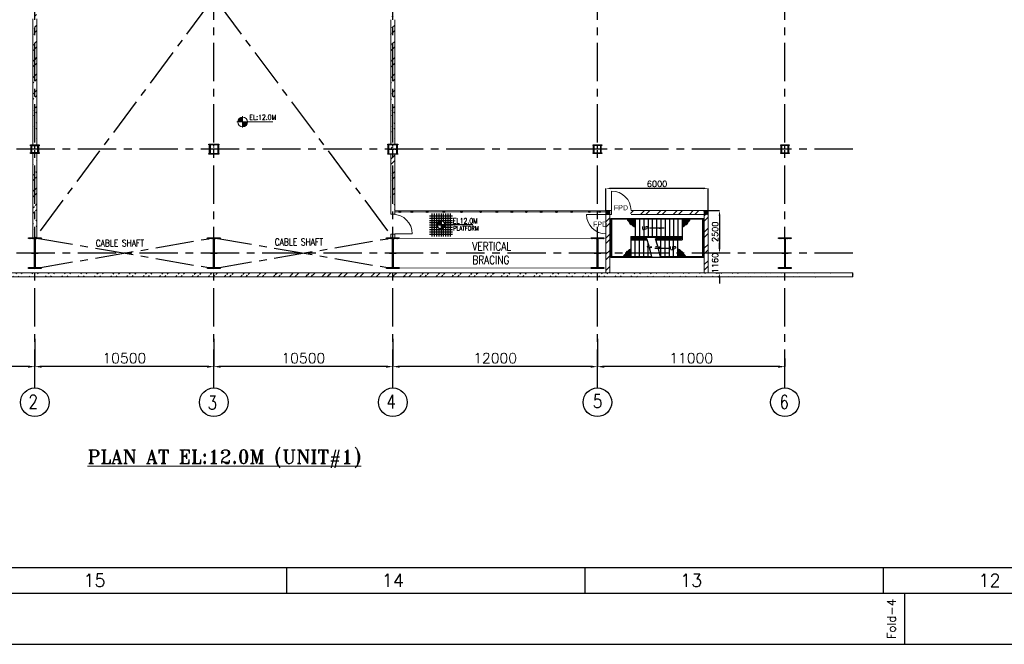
# Model space of a CAD drawing. Header units: inches. Extents: x 0 to 1544102, y -90707 to 23144100.
# Tile 2 of 155: x 35337 to 93094, y 0 to 36655. Entities that reach past the tile are written whole.
import ezdxf
from ezdxf.enums import TextEntityAlignment as Align

# ---------------------------------------------------------------- set-up
doc = ezdxf.new("R2010")
doc.units = ezdxf.units.IN
doc.header["$LTSCALE"] = 1800
doc.header["$MEASUREMENT"] = 0
for name, pattern in [('CENTER', [2, 1.25, -0.25, 0.25, -0.25]), ('CENTER2', [1.125, 0.75, -0.125, 0.125, -0.125]), ('HIDDEN', [0.375, 0.25, -0.125])]:
    doc.linetypes.add(name, pattern=pattern)
doc.layers.get('0').update_dxf_attribs({"color": 253})
for name, color, linetype in [('AUX COL', 1, 'Continuous'), ('BRACING', 1, 'HIDDEN'), ('CEN', 2, 'CENTER'), ('COL', 1, 'Continuous'), ('FORMAT', 9, 'Continuous'), ('GRID', 251, 'CENTER'), ('STAIR', 2, 'Continuous'), ('STEEL', 231, 'Continuous')]:
    doc.layers.add(name, color=color, linetype=linetype)
for name, color, linetype, lineweight in [('DIM', 4, 'Continuous', 18), ('TEXT', 3, 'Continuous', 18), ('WALL', 6, 'Continuous', 18)]:
    doc.layers.add(name, color=color, linetype=linetype, lineweight=lineweight)
doc.styles.add('HTX11', font='O8111901')
doc.styles.add('ROMANC', font='ROMANC.SHX')
doc.styles.add('ROMANS', font='romans.shx')
doc.styles.add('ROMANT', font='romant')
doc.styles.get("Standard").update_dxf_attribs({"font": 'arial.ttf'})
doc.linetypes.add('FENCELINE1', pattern='A,0.25,-0.1,[133,ltypeshp.shx,S=0.1,R=0,X=-0.1,Y=0],-0.1,1', length=1.45)
doc.dimstyles.new('K2', dxfattribs={"dimtxt": 600, "dimasz": 400, "dimexe": 200, "dimexo": 200, "dimgap": 200, "dimtad": 1, "dimdec": 0, "dimzin": 0, "dimdsep": 46, "dimtxsty": 'ROMANC', "dimcen": 0.09, "dimclrd": 256, "dimclrt": 4, "dimadec": 0, "dimazin": 0, "dimtfac": 1, "dimtdec": 0, "dimtofl": 0, "dimtmove": 1, "dimatfit": 3, "dimfxl": 0.18, "dimtolj": 1, "dimtzin": 0, "dimarcsym": 0})
doc.dimstyles.new('USER175', dxfattribs={"dimscale": 175, "dimtxt": 2, "dimasz": 1.75, "dimexe": 0, "dimexo": 0, "dimgap": 0.5, "dimtad": 1, "dimdec": 0, "dimzin": 0, "dimdsep": 46, "dimtxsty": 'ROMANS', "dimcen": 0, "dimclrd": 4, "dimclre": 4, "dimclrt": 4, "dimadec": 0, "dimazin": 0, "dimtfac": 0.09, "dimtdec": 0, "dimtix": 1, "dimtofl": 0, "dimtmove": 0, "dimatfit": 3, "dimfxl": 1, "dimtolj": 1, "dimtzin": 0, "dimarcsym": 0})

# ---------------------------------------------------------------- blocks, each defined once
blk = doc.blocks.new('SHEET_A0')
at = {"layer": 'FORMAT'}
for p, q in [((24, 18), (1076, 18)), ((204, 12), (204, 18)), ((274, 12), (274, 18)), ((344, 12), (344, 18)), ((12, 12), (1177, 12)), ((349, 0), (349, 12))]:
    blk.add_line(p, q, dxfattribs=at)
blk.add_lwpolyline([(1189, 841), (0, 841), (0, 0), (1189, 0)], close=True, dxfattribs=at)
at = {"layer": 'FORMAT', "style": 'ROMANS'}
for s, p in [('15', (156.34, 13.53)), ('14', (226.34, 13.53)), ('13', (296.34, 13.53)), ('12', (366.34, 13.53))]:
    blk.add_text(s, height=3, dxfattribs=at).set_placement(p)
blk.add_text('Fold-4', height=2, rotation=90, dxfattribs=at).set_placement((346.89, 1.23))
at = {"layer": 'FORMAT', "color": 3, "flags": 13}
for tag, height, rotation, style, p in [('DRGNO', 3.5, 180, 'ROMANT', (99.42, 824.44)), ('FILE_PATH', 2, 90, 'ROMANS', (18.35, 51.64))]:
    blk.add_attdef(tag, text='', height=height, rotation=rotation, dxfattribs=dict(at, style=style)).set_placement(p, align=Align.MIDDLE_LEFT)
for tag, height, style, p in [('DRN', 2, 'ROMANS', (1122.62, 62.51)), ('DESIGN', 2, 'ROMANS', (1122.62, 58.59)), ('CHD', 2, 'ROMANS', (1122.62, 54.43)), ('APPD', 2, 'ROMANS', (1122.62, 50.27)), ('SCALE', 2, 'ROMANS', (1088.44, 28.38)), ('DRGNO', 3.5, 'ROMANT', (1105.05, 23))]:
    blk.add_attdef(tag, text='', height=height, dxfattribs=dict(at, style=style)).set_placement(p, align=Align.MIDDLE_LEFT)
at = {"layer": 'FORMAT', "color": 3, "style": 'ROMANS', "width": 0.8, "flags": 13}
for p in [(1162.9, 62.51), (1162.9, 58.35), (1162.9, 54.19), (1162.9, 50.16)]:
    blk.add_attdef('DATE', text='', height=2, dxfattribs=at).set_placement(p, align=Align.MIDDLE_LEFT)
at = {"layer": 'FORMAT', "color": 3, "style": 'ROMANS', "flags": 13}
for tag, p in [('1', (1119.96, 13.98)), ('REV', (1156.97, 13.98))]:
    blk.add_attdef(tag, p, '', height=2, dxfattribs=at)
blk = doc.blocks.new('A-ROW COLUMN')
at = {"layer": 'COL'}
h = blk.add_hatch(dxfattribs=at)
h.set_pattern_fill('ANSI31', color=256, scale=200, style=0)
h.set_pattern_definition([(45, (165226.353, 18853.894), (-17.67767, 17.67767), [])])
h.paths.add_polyline_path([(180799, 40890), (181539, 40890), (181539, 40840), (180799, 40840)])
h.paths.add_polyline_path([(181153, 42590), (181185, 42590), (181185, 40890), (181153, 40890)])
h.paths.add_polyline_path([(180799, 42640), (181539, 42640), (181539, 42590), (180799, 42590)])
blk.add_line((181169, 40840), (181169, 42640))
at = {"layer": 'CEN'}
for p, q in [((181169, 40840), (181169, 42640)), ((180977, 41740), (181360, 41740))]:
    blk.add_line(p, q, dxfattribs=at)
at = {"layer": 'COL'}
for points in [[(180799, 42640), (181539, 42640), (181539, 42590), (180799, 42590)], [(181153, 42590), (181185, 42590), (181185, 40890), (181153, 40890)], [(180799, 40890), (181539, 40890), (181539, 40840), (180799, 40840)]]:
    blk.add_lwpolyline(points, close=True, dxfattribs=at)
blk = doc.blocks.new('*D358')
at = {"layer": 'Defpoints', "color": 0, "transparency": 16777216}
for p in [(57226, 17920), (69226, 16776), (57226, 16294)]:
    blk.add_point(p, dxfattribs=at)
at = {"layer": 'DIM', "color": 0, "lineweight": -2, "transparency": 16777216}
for p, q in [((57226, 17920), (57226, 16294)), ((69226, 16776), (69226, 16294))]:
    blk.add_line(p, q, dxfattribs=at)
at = {"layer": 'DIM', "lineweight": -2, "transparency": 16777216}
blk.add_line((68826, 16294), (57626, 16294), dxfattribs=at)
at = {"layer": 'DIM', "transparency": 16777216}
for points in [[(57626, 16361), (57626, 16227), (57226, 16294)], [(68826, 16361), (68826, 16227), (69226, 16294)]]:
    blk.add_solid(points, dxfattribs=at)
at = {"layer": 'DIM', "color": 4, "transparency": 16777216, "insert": (63226, 16794), "char_height": 600, "attachment_point": 5, "style": 'ROMANC'}
blk.add_mtext('\\A1;12000', dxfattribs=at)
blk = doc.blocks.new('*D359')
at = {"layer": 'Defpoints', "color": 0, "transparency": 16777216}
for p in [(36226, 17920), (46726, 16776), (36226, 16294)]:
    blk.add_point(p, dxfattribs=at)
at = {"layer": 'DIM', "color": 0, "lineweight": -2, "transparency": 16777216}
for p, q in [((36226, 17920), (36226, 16294)), ((46726, 16776), (46726, 16294))]:
    blk.add_line(p, q, dxfattribs=at)
at = {"layer": 'DIM', "lineweight": -2, "transparency": 16777216}
blk.add_line((46326, 16294), (36626, 16294), dxfattribs=at)
at = {"layer": 'DIM', "transparency": 16777216}
for points in [[(36626, 16361), (36626, 16227), (36226, 16294)], [(46326, 16361), (46326, 16227), (46726, 16294)]]:
    blk.add_solid(points, dxfattribs=at)
at = {"layer": 'DIM', "color": 4, "transparency": 16777216, "insert": (41476, 16794), "char_height": 600, "attachment_point": 5, "style": 'ROMANC'}
blk.add_mtext('\\A1;10500', dxfattribs=at)
blk = doc.blocks.new('*D360')
at = {"layer": 'Defpoints', "color": 0, "transparency": 16777216}
for p in [(46726, 17920), (57226, 16776), (46726, 16294)]:
    blk.add_point(p, dxfattribs=at)
at = {"layer": 'DIM', "color": 0, "lineweight": -2, "transparency": 16777216}
for p, q in [((46726, 17920), (46726, 16294)), ((57226, 16776), (57226, 16294))]:
    blk.add_line(p, q, dxfattribs=at)
at = {"layer": 'DIM', "lineweight": -2, "transparency": 16777216}
blk.add_line((56826, 16294), (47126, 16294), dxfattribs=at)
at = {"layer": 'DIM', "transparency": 16777216}
for points in [[(47126, 16361), (47126, 16227), (46726, 16294)], [(56826, 16361), (56826, 16227), (57226, 16294)]]:
    blk.add_solid(points, dxfattribs=at)
at = {"layer": 'DIM', "color": 4, "transparency": 16777216, "insert": (51976, 16794), "char_height": 600, "attachment_point": 5, "style": 'ROMANC'}
blk.add_mtext('\\A1;10500', dxfattribs=at)
blk = doc.blocks.new('*D361')
at = {"layer": 'Defpoints', "color": 0, "transparency": 16777216}
for p in [(69226, 17920), (80226, 16776), (69226, 16294)]:
    blk.add_point(p, dxfattribs=at)
at = {"layer": 'DIM', "color": 0, "lineweight": -2, "transparency": 16777216}
for p, q in [((69226, 17920), (69226, 16294)), ((80226, 16776), (80226, 16294))]:
    blk.add_line(p, q, dxfattribs=at)
at = {"layer": 'DIM', "lineweight": -2, "transparency": 16777216}
blk.add_line((79826, 16294), (69626, 16294), dxfattribs=at)
at = {"layer": 'DIM', "transparency": 16777216}
for points in [[(69626, 16361), (69626, 16227), (69226, 16294)], [(79826, 16361), (79826, 16227), (80226, 16294)]]:
    blk.add_solid(points, dxfattribs=at)
at = {"layer": 'DIM', "color": 4, "transparency": 16777216, "insert": (74726, 16794), "char_height": 600, "attachment_point": 5, "style": 'ROMANC'}
blk.add_mtext('\\A1;11000', dxfattribs=at)
blk = doc.blocks.new('*D362')
at = {"layer": 'Defpoints', "color": 0, "transparency": 16777216}
for p in [(24226, 17920), (36226, 16776), (24226, 16294)]:
    blk.add_point(p, dxfattribs=at)
at = {"layer": 'DIM', "color": 0, "lineweight": -2, "transparency": 16777216}
for p, q in [((24226, 17920), (24226, 16294)), ((36226, 16776), (36226, 16294))]:
    blk.add_line(p, q, dxfattribs=at)
at = {"layer": 'DIM', "lineweight": -2, "transparency": 16777216}
blk.add_line((35826, 16294), (24626, 16294), dxfattribs=at)
at = {"layer": 'DIM', "transparency": 16777216}
for points in [[(24626, 16361), (24626, 16227), (24226, 16294)], [(35826, 16361), (35826, 16227), (36226, 16294)]]:
    blk.add_solid(points, dxfattribs=at)
at = {"layer": 'DIM', "color": 4, "transparency": 16777216, "insert": (30226, 16794), "char_height": 600, "attachment_point": 5, "style": 'ROMANC'}
blk.add_mtext('\\A1;12000', dxfattribs=at)
blk = doc.blocks.new('*D363')
at = {"layer": 'Defpoints', "color": 0, "transparency": 16777216}
for p in [(69726, 26756), (69726, 25456), (75726, 25456)]:
    blk.add_point(p, dxfattribs=at)
at = {"layer": 'DIM', "color": 4, "lineweight": -2, "transparency": 16777216}
for p, q in [((69726, 25456), (69726, 26756)), ((75419, 26756), (70032, 26756)), ((75726, 25456), (75726, 26756))]:
    blk.add_line(p, q, dxfattribs=at)
at = {"layer": 'DIM', "color": 4, "transparency": 16777216}
for points in [[(70032, 26807), (70032, 26705), (69726, 26756)], [(75419, 26807), (75419, 26705), (75726, 26756)]]:
    blk.add_solid(points, dxfattribs=at)
at = {"layer": 'DIM', "color": 4, "transparency": 16777216, "insert": (72726, 27019), "char_height": 350, "attachment_point": 5, "style": 'ROMANS'}
blk.add_mtext('\\A1;6000', dxfattribs=at)
blk = doc.blocks.new('*D364')
at = {"layer": 'Defpoints', "color": 0, "transparency": 16777216}
for p in [(75428, 25456), (76390, 22955), (76730, 22955)]:
    blk.add_point(p, dxfattribs=at)
at = {"layer": 'DIM', "color": 4, "lineweight": -2, "transparency": 16777216}
for p, q in [((75428, 25456), (76390, 25456)), ((76390, 25150), (76390, 23262)), ((76730, 22955), (76390, 22955))]:
    blk.add_line(p, q, dxfattribs=at)
at = {"layer": 'DIM', "color": 4, "transparency": 16777216}
for points in [[(76339, 25150), (76441, 25150), (76390, 25456)], [(76339, 23262), (76441, 23262), (76390, 22955)]]:
    blk.add_solid(points, dxfattribs=at)
at = {"layer": 'DIM', "color": 4, "transparency": 16777216, "insert": (76127, 24206), "char_height": 350, "attachment_point": 5, "rotation": 90, "style": 'ROMANS'}
blk.add_mtext('\\A1;2500', dxfattribs=at)
blk = doc.blocks.new('*D365')
at = {"layer": 'Defpoints', "color": 0, "transparency": 16777216}
for p in [(76730, 22955), (76166, 21795), (76390, 21795)]:
    blk.add_point(p, dxfattribs=at)
at = {"layer": 'DIM', "color": 4, "lineweight": -2, "transparency": 16777216}
for p, q in [((76390, 23262), (76390, 23568)), ((76730, 22955), (76390, 22955)), ((76166, 21795), (76390, 21795)), ((76390, 21489), (76390, 21183))]:
    blk.add_line(p, q, dxfattribs=at)
at = {"layer": 'DIM', "color": 4, "transparency": 16777216}
for points in [[(76339, 23262), (76441, 23262), (76390, 22955)], [(76339, 21489), (76441, 21489), (76390, 21795)]]:
    blk.add_solid(points, dxfattribs=at)
at = {"layer": 'DIM', "color": 4, "transparency": 16777216, "insert": (76127, 22375), "char_height": 350, "attachment_point": 5, "rotation": 90, "style": 'ROMANS'}
blk.add_mtext('\\A1;1160', dxfattribs=at)
blk = doc.blocks.new('A$C23722B17')
at = {"flags": 128}
for points in [[(-533, 658), (-533, -676)], [(-400, 658), (-400, -676)], [(-267, 658), (-267, -676)], [(-267, 658), (-267, -676)], [(-133, 658), (-133, 181)], [(0, 658), (0, -676)], [(0, 658), (0, -676)], [(133, 658), (133, 181)], [(133, 658), (133, 181)], [(267, 658), (267, -676)], [(400, 658), (400, -676)], [(533, 658), (533, -676)], [(-667, 524), (667, 524)], [(-667, 391), (667, 391)], [(-667, 258), (667, 258)], [(-667, 142), (-174, 142)], [(-667, 0), (667, 0)], [(-265, 0), (0, 0)], [(-225, 2), (0, 2)], [(-224, 25), (0, 25)], [(-220, 47), (0, 47)], [(-214, 70), (0, 70)], [(-205, 92), (0, 92)], [(-194, 115), (0, 115)], [(-178, 137), (0, 137)], [(-158, 160), (0, 160)], [(-132, 182), (0, 182)], [(-93, 205), (0, 205)], [(0, 0), (0, 264)], [(1864, 0), (0, 0)], [(0, 0), (0, -261)], [(174, 142), (667, 142)], [(-667, -133), (-181, -133)], [(-667, -276), (667, -276)], [(-667, -409), (667, -409)], [(-667, -542), (667, -542)], [(-133, -181), (-133, -676)], [(225, -2), (0, -2)], [(224, -25), (0, -25)], [(220, -47), (0, -47)], [(214, -70), (0, -70)], [(205, -92), (0, -92)], [(194, -115), (0, -115)], [(178, -137), (0, -137)], [(158, -160), (0, -160)], [(132, -182), (0, -182)], [(93, -205), (0, -205)], [(133, -181), (133, -676)], [(133, -181), (133, -676)], [(181, -133), (667, -133)]]:
    blk.add_lwpolyline(points, dxfattribs=at)
for points in [[(0, 225, 0.414246), (-225, 0)], [(225, 0, 0.414258), (0, 225)], [(0, -225, 0.414246), (225, 0)], [(-225, 0, 0.414221), (0, -225)]]:
    blk.add_lwpolyline(points, format="xyb", dxfattribs=at)
blk = doc.blocks.new('*X7')
at = {"color": 0}
for p, q in [((36080, 29200), (36330, 29200)), ((36081, 29225), (36330, 29225)), ((36085, 29250), (36330, 29250)), ((36092, 29275), (36330, 29275)), ((36102, 29300), (36330, 29300)), ((36115, 29325), (36330, 29325)), ((36132, 29350), (36330, 29350)), ((36154, 29375), (36330, 29375)), ((36183, 29400), (36330, 29400)), ((36226, 29425), (36330, 29425))]:
    blk.add_line(p, q, dxfattribs=at)
blk = doc.blocks.new('LL')
for p, q in [((-1136, 0), (-711, 0)), ((-711, 0), (-711, 423)), ((1493, 0), (-711, 0)), ((-711, 0), (-711, -418))]:
    blk.add_line(p, q)
for start, end in [(90, 180), (180, 270), (0, 90), (270, 0)]:
    blk.add_arc((-711, 0), 360, start, end)
at = {"xscale": 1.439999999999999, "yscale": 1.439999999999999, "zscale": 1.439999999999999}
blk.add_blockref('*X7', (-53026, -42044), dxfattribs=at)
at = {"xscale": 1.439999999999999, "yscale": 1.439999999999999, "zscale": 1.439999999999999, "rotation": 180}
blk.add_blockref('*X7', (51604, 42044), dxfattribs=at)
at = {"flags": 4}
blk.add_attdef('LEVEL', (-222, 154), '', height=432, dxfattribs=at)
blk = doc.blocks.new('STAIR AT A-ROW')
at = {"layer": 'STAIR'}
h = blk.add_hatch(dxfattribs=at)
h.set_pattern_fill('GRATE', color=256, scale=1500, style=0)
h.set_pattern_definition([(180, (288000.703, 26108.18), (0, 46.875), []), (90, (288000.7, 26108.18), (187.5, 1e-14), [])])
h.paths.add_polyline_path([(151469, 57144, -0.269537), (151358, 57284), (151817, 57284), (151817, 56854, -0.388318), (151644, 56956, -0.326637)])
h = blk.add_hatch(dxfattribs=at)
h.set_pattern_fill('GRATE', color=256, scale=1500, style=0)
h.set_pattern_definition([(0, (18383.73, 26108.18), (0, 46.875), []), (90, (18383.73, 26108.18), (-187.5, 1e-14), [])])
h.paths.add_polyline_path([(154915, 57144, 0.269537), (155026, 57284), (154567, 57284), (154567, 56854, 0.388318), (154740, 56956, 0.326637)])
h = blk.add_hatch(dxfattribs=at)
h.set_pattern_fill('GRATE', color=256, scale=1500, style=0)
h.set_pattern_definition([(180, (287750.703, 86259.074), (0, -46.875), []), (270, (287750.7, 86259.07), (187.5, -1e-14), [])])
h.paths.add_polyline_path([(151219, 55223, 0.269537), (151108, 55084), (151567, 55084), (151567, 55513, 0.388318), (151394, 55411, 0.326637)])
h = blk.add_hatch(dxfattribs=at)
h.set_pattern_fill('GRATE', color=256, scale=1500, style=0)
h.set_pattern_definition([(0, (18133.73, 86259.074), (0, -46.875), []), (270, (18133.73, 86259.07), (-187.5, -1e-14), [])])
h.paths.add_polyline_path([(154665, 55223, -0.269537), (154776, 55084), (154317, 55084), (154317, 55513, -0.388318), (154490, 55411, -0.326637)])
for p, q in [((154567, 57284), (150427, 57284)), ((155767, 57284), (154567, 57284)), ((152798, 55084), (150427, 55084)), ((154567, 55084), (153298, 55084)), ((155767, 55084), (154567, 55084))]:
    blk.add_line(p, q, dxfattribs=at)
at = {"layer": 'STAIR', "linetype": 'FENCELINE1', "ltscale": 0.25}
for points in [[(150377, 55034), (150377, 57334), (155817, 57334), (155817, 55034), (154567, 55034), (150377, 55034)], [(152505, 56134), (151617, 56134), (151617, 56234), (154517, 56234), (154517, 56134), (153005, 56134)]]:
    blk.add_lwpolyline(points, dxfattribs=at)
at = {"layer": 'STAIR'}
for points in [[(150427, 57284), (150427, 55084)], [(151817, 57284), (151817, 56284)], [(152067, 57284), (152067, 56284)], [(152317, 57284), (152317, 56284)], [(152567, 57284), (152567, 56284)], [(152817, 57284), (152817, 56284)], [(153067, 57284), (153067, 56284)], [(153317, 57284), (153317, 56284)], [(153567, 57284), (153567, 56284)], [(153817, 57284), (153817, 56284)], [(154067, 57284), (154067, 56284)], [(154317, 57284), (154317, 56284)], [(154567, 57284), (154567, 56084)], [(155767, 57284), (155767, 55084)], [(151567, 56284), (154567, 56284)], [(151567, 56284), (151567, 55084)], [(151567, 56084), (152520, 56084)], [(151817, 55084), (151817, 56084)], [(152067, 55084), (152067, 56084)], [(152317, 55084), (152317, 56084)], [(152798, 55084), (152656, 55610), (152783, 55640), (152515, 55666), (152633, 55698), (152505, 56134)], [(153298, 55084), (153156, 55610), (153283, 55640), (153015, 55666), (153133, 55698), (153005, 56134)], [(153020, 56084), (154567, 56084)], [(153067, 55923), (153067, 56084)], [(153317, 55084), (153317, 56084)], [(153567, 55084), (153567, 56084)], [(153817, 55084), (153817, 56084)], [(154067, 55084), (154067, 56084)], [(154317, 55084), (154317, 56084)], [(152567, 55084), (152567, 55923)], [(153067, 55661), (153067, 55680)]]:
    blk.add_lwpolyline(points, dxfattribs=at)
for centre, radius, start, end in [((151534, 57309), 178, 188.36577, 248.7051), ((154851, 57309), 178, 291.2949, 351.63423), ((151685, 57170), 217, 186.83897, 259.19479), ((151787, 57000), 149, 196.99818, 281.88662), ((154598, 57000), 149, 258.11338, 343.00182), ((154699, 57170), 217, 280.80521, 353.16103), ((151537, 55367), 149, 78.11338, 163.00182), ((154348, 55367), 149, 16.99818, 101.88662), ((151284, 55058), 178, 111.2949, 171.63423), ((151435, 55197), 217, 100.80521, 173.16103), ((154449, 55197), 217, 6.83897, 79.19479), ((154601, 55058), 178, 8.36577, 68.7051)]:
    blk.add_arc(centre, radius, start, end, dxfattribs=at)
at = {"layer": 'TEXT', "style": 'ROMANC'}
for p in [(152214, 56659), (153855, 55487)]:
    blk.add_text('UP', height=200, dxfattribs=at).set_placement(p)
at = {"layer": 'DIM'}
for points in [[(153522, 56756), (152657, 56756)], [(152968, 55584), (153833, 55584)]]:
    blk.add_leader(points, dimstyle='USER175', dxfattribs=at)

msp = doc.modelspace()

# ---------------------------------------------------------------- hatches: boundary and pattern name
h = msp.add_hatch()
h.set_pattern_fill('ANSI32', color=256, scale=1800, style=0)
edge = h.paths.add_edge_path()
edge.add_line((57340.66, 65155.45), (57340.66, 53855.45))
edge.add_line((57110.66, 65155.45), (57110.66, 53855.45))
edge.add_line((57340.66, 52055.45), (57340.66, 43255.45))
edge.add_line((57110.66, 52055.45), (57110.66, 43255.45))
edge.add_line((57340.66, 42655.45), (57340.66, 37255.45))
edge.add_line((57110.66, 42655.45), (57110.66, 37255.45))
edge.add_line((57340.66, 36655.45), (57340.66, 29355.45))
edge.add_line((57110.66, 36655.45), (57110.66, 29355.45))
edge.add_line((57340.66, 28755.45), (57340.66, 25227.97))
edge.add_line((57110.66, 28755.45), (57110.66, 25233.78))
h = msp.add_hatch()
h.set_pattern_fill('ANSI32', color=256, scale=1800, style=0)
edge = h.paths.add_edge_path()
edge.add_line((36340.66, 36705.45), (36340.66, 29305.45))
edge.add_line((36110.66, 36705.45), (36110.66, 29305.45))
edge.add_line((36340.66, 42705.45), (36340.66, 37205.45))
edge.add_line((36110.66, 42705.45), (36110.66, 37205.45))
edge.add_line((36340.66, 52055.45), (36340.66, 43205.45))
edge.add_line((36110.66, 52055.45), (36110.66, 43205.45))
h = msp.add_hatch()
h.set_pattern_fill('ANSI32', color=256, scale=1800, style=0)
edge = h.paths.add_edge_path()
edge.add_line((36340.66, 28805.45), (36340.66, 23855.45))
edge.add_line((36110.66, 28805.45), (36110.66, 23855.45))
h = msp.add_hatch(color=256)
h.dxf.hatch_style = 1
h.paths.add_polyline_path([(57581.69, 25390.79, 1), (57681.69, 25390.79, 1)])
h = msp.add_hatch(color=256)
h.dxf.hatch_style = 1
h.paths.add_polyline_path([(58293.78, 25390.79, 1), (58393.78, 25390.79, 1)])
h = msp.add_hatch(color=256)
h.dxf.hatch_style = 1
h.paths.add_polyline_path([(59194.62, 25390.79, 1), (59294.62, 25390.79, 1)])
h = msp.add_hatch(color=256)
h.dxf.hatch_style = 1
h.paths.add_polyline_path([(60166.21, 25390.79, 1), (60266.21, 25390.79, 1)])
h = msp.add_hatch(color=256)
h.dxf.hatch_style = 1
h.paths.add_polyline_path([(61198.12, 25390.79, 1), (61298.12, 25390.79, 1)])
h = msp.add_hatch(color=256)
h.dxf.hatch_style = 1
h.paths.add_polyline_path([(62325.16, 25390.79, 1), (62425.16, 25390.79, 1)])
h = msp.add_hatch(color=256)
h.dxf.hatch_style = 1
h.paths.add_polyline_path([(63277.32, 25390.79, 1), (63377.32, 25390.79, 1)])
h = msp.add_hatch(color=256)
h.dxf.hatch_style = 1
h.paths.add_polyline_path([(64151.74, 25390.79, 1), (64251.74, 25390.79, 1)])
h = msp.add_hatch(color=256)
h.dxf.hatch_style = 1
h.paths.add_polyline_path([(65006.74, 25390.79, 1), (65106.74, 25390.79, 1)])
h = msp.add_hatch(color=256)
h.dxf.hatch_style = 1
h.paths.add_polyline_path([(65881.17, 25390.79, 1), (65981.17, 25390.79, 1)])
h = msp.add_hatch(color=256)
h.dxf.hatch_style = 1
h.paths.add_polyline_path([(66775.03, 25390.79, 1), (66875.03, 25390.79, 1)])
h = msp.add_hatch(color=256)
h.dxf.hatch_style = 1
h.paths.add_polyline_path([(67668.89, 25390.79, 1), (67768.89, 25390.79, 1)])
h = msp.add_hatch(color=256)
h.dxf.hatch_style = 1
h.paths.add_polyline_path([(68698.78, 25390.79, 1), (68798.78, 25390.79, 1)])
h = msp.add_hatch(color=256)
h.dxf.hatch_style = 1
h.paths.add_polyline_path([(69307.95, 25390.79, 1), (69407.95, 25390.79, 1)])
h = msp.add_hatch()
h.set_pattern_fill('ANSI32', color=256, scale=1800, style=0)
h.set_pattern_definition([(45, (108.2, 1954.5), (-477.297, 477.297), []), (45, (426.4, 1954.5), (-477.297, 477.297), [])])
h.paths.add_polyline_path([(69955.66, 22955.45), (69725.66, 22955.45), (69725.66, 21795.45), (69955.66, 21795.45)])
h.paths.add_polyline_path([(69955.66, 25225.79), (70055.66, 25225.79), (70055.66, 25455.79), (69725.66, 25455.79), (69725.66, 22955.45), (69955.66, 22955.45)])
h = msp.add_hatch()
h.set_pattern_fill('ANSI32', color=256, scale=1800, style=0)
h.set_pattern_definition([(45, (634922, 57637.6), (-477.2971, 477.2971), []), (45, (635240.2, 57637.6), (-477.2971, 477.2971), [])])
h.paths.add_polyline_path([(75725.66, 22955.45), (75495.66, 22955.45), (75495.66, 21795.45), (75725.66, 21795.45)])
h.paths.add_polyline_path([(71168.79, 25455.79), (71168.79, 25225.79), (75495.66, 25225.79), (75495.66, 22955.45), (75725.66, 22955.45), (75725.66, 25455.79)])
h = msp.add_hatch()
h.set_pattern_fill('ANSI32', color=256, scale=1800, style=0)
edge = h.paths.add_edge_path()
edge.add_line((23485.66, 21565.45), (84205.15, 21565.45))
edge.add_line((23715.66, 21795.45), (84205.15, 21795.45))
at = {"layer": 'COL'}
h = msp.add_hatch(dxfattribs=at)
h.set_pattern_fill('ANSI31', color=1, scale=250, angle=90, style=0)
h.set_pattern_definition([(135, (225131.96, -127536.398), (-22.097087, -22.097087), [])])
h.paths.add_polyline_path([(69725.66, 25455.79), (69955.66, 25455.79), (69955.66, 25225.79), (69725.66, 25225.79)])
h = msp.add_hatch(dxfattribs=at)
h.set_pattern_fill('ANSI31', color=1, scale=250, angle=90, style=0)
h.set_pattern_definition([(135, (230901.96, -127536.398), (-22.097087, -22.097087), [])])
h.paths.add_polyline_path([(75495.66, 25455.79), (75725.66, 25455.79), (75725.66, 25225.79), (75495.66, 25225.79)])

# ---------------------------------------------------------------- linework, layer by layer
at = {"color": 2, "linetype": 'CENTER2', "ltscale": 0.15}
for p, q in [((36450.66, 29055.45), (36000.66, 29055.45)), ((36225.66, 28805.45), (36225.66, 29305.45)), ((69450.66, 29055.45), (69000.66, 29055.45)), ((69225.66, 28805.45), (69225.66, 29305.45)), ((80450.66, 29055.45), (80000.66, 29055.45)), ((80225.66, 28805.45), (80225.66, 29305.45))]:
    msp.add_line(p, q, dxfattribs=at)
at = {"color": 2, "linetype": 'CENTER2', "ltscale": 0.25}
for p, q in [((47000.66, 29055.45), (46450.66, 29055.45)), ((46725.66, 28755.45), (46725.66, 29355.45)), ((56950.66, 29055.45), (57500.66, 29055.45)), ((57225.66, 28755.45), (57225.66, 29355.45))]:
    msp.add_line(p, q, dxfattribs=at)
for points in [[(57340.66, 25440.79), (69725.66, 25440.79)], [(84205.15, 21565.45), (84205.15, 21661.28), (84182.15, 21661.28), (84228.15, 21699.62), (84205.15, 21699.62), (84205.15, 21795.45)]]:
    msp.add_lwpolyline(points)
for centre, radius in [((57631.69, 25390.79), 50), ((58343.78, 25390.79), 50), ((59244.62, 25390.79), 50), ((60216.21, 25390.79), 50), ((61248.12, 25390.79), 50), ((62375.16, 25390.79), 50), ((63327.32, 25390.79), 50), ((64201.74, 25390.79), 50), ((65056.74, 25390.79), 50), ((65931.17, 25390.79), 50), ((66825.03, 25390.79), 50), ((67718.89, 25390.79), 50), ((68748.78, 25390.79), 50), ((69357.95, 25390.79), 50), ((36225.66, 14204.35), 840.34), ((36225.66, 14204.35), 840.34), ((46725.66, 14204.35), 840.34), ((46725.66, 14204.35), 840.34), ((57225.66, 14204.35), 840.34), ((57225.66, 14204.35), 840.34), ((69225.66, 14204.35), 840.34), ((69225.66, 14204.35), 840.34), ((80225.66, 14204.35), 840.34), ((80225.66, 14204.35), 840.34)]:
    msp.add_circle(centre, radius)
at = {"layer": 'AUX COL'}
for p, q in [((36000.66, 28855.45), (36000.66, 29255.45)), ((36040.66, 28855.45), (36040.66, 29255.45)), ((36410.66, 28855.45), (36410.66, 29255.45)), ((36450.66, 28855.45), (36450.66, 29255.45)), ((46450.66, 29305.45), (46450.66, 28805.45)), ((46500.66, 29305.45), (46500.66, 28805.45)), ((46950.66, 29305.45), (46950.66, 28805.45)), ((47000.66, 29305.45), (47000.66, 28805.45)), ((56950.66, 28791.45), (56950.66, 29319.45)), ((56986.66, 28791.45), (56986.66, 29319.45)), ((57464.66, 28791.45), (57464.66, 29319.45)), ((57500.66, 28791.45), (57500.66, 29319.45)), ((69000.66, 28841.45), (69000.66, 29269.45)), ((69028.66, 28841.45), (69028.66, 29269.45)), ((69422.66, 28841.45), (69422.66, 29269.45)), ((69450.66, 28841.45), (69450.66, 29269.45)), ((80000.66, 28845.45), (80000.66, 29265.45)), ((80040.66, 28845.45), (80040.66, 29265.45)), ((80410.66, 28845.45), (80410.66, 29265.45)), ((80450.66, 28845.45), (80450.66, 29265.45))]:
    msp.add_line(p, q, dxfattribs=at)
for points in [[(35975.66, 29305.45), (36475.66, 29305.45), (36475.66, 29255.45), (35975.66, 29255.45)], [(46425.66, 29355.45), (47025.66, 29355.45), (47025.66, 29305.45), (46425.66, 29305.45)], [(56925.66, 29355.45), (57525.66, 29355.45), (57525.66, 29319.45), (56925.66, 29319.45)], [(68975.66, 29305.45), (69475.66, 29305.45), (69475.66, 29269.45), (68975.66, 29269.45)], [(79975.66, 29305.45), (80475.66, 29305.45), (80475.66, 29265.45), (79975.66, 29265.45)], [(35975.66, 28855.45), (36475.66, 28855.45), (36475.66, 28805.45), (35975.66, 28805.45)], [(46425.66, 28805.45), (47025.66, 28805.45), (47025.66, 28755.45), (46425.66, 28755.45)], [(56925.66, 28791.45), (57525.66, 28791.45), (57525.66, 28755.45), (56925.66, 28755.45)], [(68975.66, 28841.45), (69475.66, 28841.45), (69475.66, 28805.45), (68975.66, 28805.45)], [(79975.66, 28845.45), (80475.66, 28845.45), (80475.66, 28805.45), (79975.66, 28805.45)]]:
    msp.add_lwpolyline(points, close=True, dxfattribs=at)
at = {"layer": 'BRACING', "const_width": 40}
for points in [[(57595.66, 23830.45), (68855.66, 23830.45)], [(57595.66, 22080.45), (68855.66, 22080.45)]]:
    msp.add_lwpolyline(points, dxfattribs=at)
at = {"layer": 'CEN'}
for p, q in [((57225.66, 52055.45), (36225.66, 23855.45)), ((36225.66, 52055.45), (57225.66, 23855.45)), ((36225.66, 22055.45), (46725.66, 23855.45)), ((36225.66, 23855.45), (46725.66, 22055.45)), ((46725.66, 22055.45), (57225.66, 23855.45)), ((46725.66, 23855.45), (57225.66, 22055.45))]:
    msp.add_line(p, q, dxfattribs=at)
at = {"layer": 'GRID'}
for p, q in [((69225.66, 15044.69), (69225.66, 69455.45)), ((80225.66, 15044.69), (80225.66, 69455.45)), ((36225.66, 15044.69), (36225.66, 68955.45)), ((46725.66, 15044.69), (46725.66, 68955.45)), ((57225.66, 15044.69), (57225.66, 68955.45)), ((84205.15, 29055.45), (22225.66, 29055.45)), ((84205.15, 22955.45), (17425.66, 22955.45))]:
    msp.add_line(p, q, dxfattribs=at)
at = {"layer": 'STEEL', "const_width": 15}
for points in [[(69725.66, 25340.79), (57340.66, 25340.79)], [(57225.66, 23840.79), (69725.66, 23840.79)]]:
    msp.add_lwpolyline(points, dxfattribs=at)
at = {"layer": 'WALL'}
for p, q in [((36110.66, 36705.45), (36110.66, 29305.45)), ((36340.66, 36705.45), (36340.66, 29305.45)), ((57110.66, 36655.45), (57110.66, 29355.45)), ((57340.66, 36655.45), (57340.66, 29355.45)), ((36110.66, 28805.45), (36110.66, 23855.45)), ((36340.66, 28805.45), (36340.66, 23855.45)), ((57110.66, 28755.45), (57110.66, 25233.78)), ((57340.66, 28755.45), (57340.66, 25227.97)), ((70055.66, 25225.79), (70055.66, 26597.53)), ((70055.66, 25455.79), (69725.66, 25455.79)), ((69725.66, 21795.45), (69725.66, 25455.79)), ((69725.66, 25225.79), (69725.66, 25455.79)), ((69725.66, 25455.79), (70055.66, 25455.79)), ((69955.66, 21795.45), (69955.66, 25455.79)), ((69955.66, 25225.79), (69955.66, 25455.79)), ((75725.66, 25455.79), (71197.4, 25455.79)), ((75495.66, 25225.79), (75495.66, 25455.79)), ((75725.66, 21795.45), (75725.66, 25455.79)), ((75725.66, 25225.79), (75725.66, 25455.79)), ((57110.66, 25233.78), (57340.66, 25233.78)), ((70055.66, 25225.79), (69955.66, 25225.79)), ((69955.66, 25225.79), (70055.66, 25225.79)), ((75495.66, 25225.79), (71197.4, 25225.79)), ((75495.66, 21795.45), (75495.66, 25225.79)), ((57110.66, 24061.1), (57110.66, 23855.45)), ((57340.66, 24061.1), (57110.66, 24061.1)), ((57340.66, 24092.04), (57340.66, 23855.45)), ((23485.66, 21565.45), (84205.15, 21565.45)), ((23715.66, 21795.45), (84205.15, 21795.45))]:
    msp.add_line(p, q, dxfattribs=at)
at = {"layer": 'WALL', "flags": 128}
for points in [[(71197.4, 25455.79, 0.414209), (70055.66, 26597.53)], [(57225.66, 25233.78, -0.414209), (58367.4, 24092.04)], [(69725.66, 24084.05, -0.414209), (68583.91, 25225.79)]]:
    msp.add_lwpolyline(points, format="xyb", dxfattribs=at)
for points in [[(69955.66, 25225.79), (68583.91, 25225.79)], [(57340.66, 24092.04), (58367.4, 24092.04)]]:
    msp.add_lwpolyline(points, dxfattribs=at)

# ---------------------------------------------------------------- block references
at = {"color": 161, "linetype": 'ByBlock', "xscale": 250, "yscale": 250, "zscale": 250}
msp.add_blockref('SHEET_A0', (0, 0), dxfattribs=at)
at = {"layer": 'COL'}
for p in [(-144942.87, -18784.3), (-134442.87, -18784.3), (-123942.87, -18784.3), (-111942.87, -18784.3), (-100942.87, -18784.3)]:
    msp.add_blockref('A-ROW COLUMN', p, dxfattribs=at)
at = {"layer": 'STAIR'}
msp.add_blockref('STAIR AT A-ROW', (-80371.56, -32342.84), dxfattribs=at)
at = {"layer": 'STEEL'}
msp.add_blockref('A$C23722B17', (60050.95, 24617.06), dxfattribs=at)
at = {"layer": 'TEXT'}
ref = msp.add_blockref('LL', (48983.99, 30656.21), dxfattribs=dict(at, xscale=0.8, yscale=0.8, zscale=0.8))
ref.add_attrib('LEVEL', 'EL:12.0M', (48806.6, 30779.55), dxfattribs={"layer": '0', "height": 300, "style": 'ROMANS', "width": 0.75, "flags": 4})

# ---------------------------------------------------------------- texts
at = {"layer": 'STAIR', "linetype": 'Continuous', "style": 'HTX11'}
for p in [(70193.19, 25469.88), (68965.78, 24508.23)]:
    msp.add_text('FPD', height=300, dxfattribs=at).set_placement(p)
at = {"layer": 'TEXT'}
for s, height, style, width, p in [('EL12.0M', 300, 'ROMANS', 0.75, (60742.94, 24699.41)), ('PLATFORM', 250, 'ROMANS', 0.8, (60765.85, 24288.15)), ('CABLE SHAFT', 400, 'ROMANS', 0.8, (39799.03, 23342.72)), ('CABLE SHAFT', 400, 'ROMANS', 0.8, (50299.03, 23408.9)), ('2', 800, 'ROMANC', 0.8, (35858.86, 13845)), ('3', 800, 'ROMANC', 0.8, (46363.74, 13777.07)), ('4', 800, 'ROMANC', 0.8, (56856.59, 13837.35)), ('5', 800, 'ROMANC', 0.8, (68960.42, 13869.06)), ('6', 800, 'ROMANC', 0.8, (79907.32, 13817.38))]:
    msp.add_text(s, height=height, dxfattribs=dict(at, style=style, width=width)).set_placement(p)
at = {"layer": 'TEXT', "style": 'ROMANT'}
msp.add_text('%%UPLAN AT EL:12.0M (UNIT#1)', height=800, dxfattribs=at).set_placement((39318.54, 10616.79))
at = {"layer": 'TEXT', "insert": (61889.83, 23595.45), "char_height": 480, "width": 2515.419, "attachment_point": 1, "style": 'ROMANS'}
msp.add_mtext('{\\W0.8;VERTICAL BRACING}', dxfattribs=at)

# ---------------------------------------------------------------- dimensions: what is measured, and where the dimension line sits
at = {"layer": 'DIM'}
dim = msp.add_linear_dim(base=(69725.66, 26756.03), p1=(75725.66, 25455.79), p2=(69725.66, 25455.79), dimstyle='USER175', dxfattribs=at)
dim.commit()
dim.dimension.update_dxf_attribs({"geometry": '*D363', "text_midpoint": (72725.66, 27018.53)})
for base, p1, p2, picture, middle in [((76389.98, 22955.45), (75428.13, 25455.79), (76729.68, 22955.45), '*D364', (76127.48, 24205.62)), ((76389.98, 21795.45), (76729.68, 22955.45), (76165.8, 21795.45), '*D365', (76127.48, 22375.45))]:
    dim = msp.add_linear_dim(base=base, p1=p1, p2=p2, angle=90, dimstyle='USER175', dxfattribs=at)
    dim.commit()
    dim.dimension.update_dxf_attribs({"geometry": picture, "text_midpoint": middle})
for base, p1, p2, picture, middle in [((24225.66, 16293.99), (36225.66, 16775.66), (24225.66, 17919.56), '*D362', (30225.66, 16793.99)), ((36225.66, 16293.99), (46725.66, 16775.66), (36225.66, 17919.56), '*D359', (41475.66, 16793.99)), ((46725.66, 16293.99), (57225.66, 16775.66), (46725.66, 17919.56), '*D360', (51975.66, 16793.99)), ((57225.66, 16293.99), (69225.66, 16775.66), (57225.66, 17919.56), '*D358', (63225.66, 16793.99)), ((69225.66, 16293.99), (80225.66, 16775.66), (69225.66, 17919.56), '*D361', (74725.66, 16793.99))]:
    dim = msp.add_linear_dim(base=base, p1=p1, p2=p2, angle=180, dimstyle='K2', override={"dimexe": 0, "dimexo": 0}, dxfattribs=at)
    dim.commit()
    dim.dimension.update_dxf_attribs({"geometry": picture, "text_midpoint": middle})

doc.saveas('drawing.dxf')
